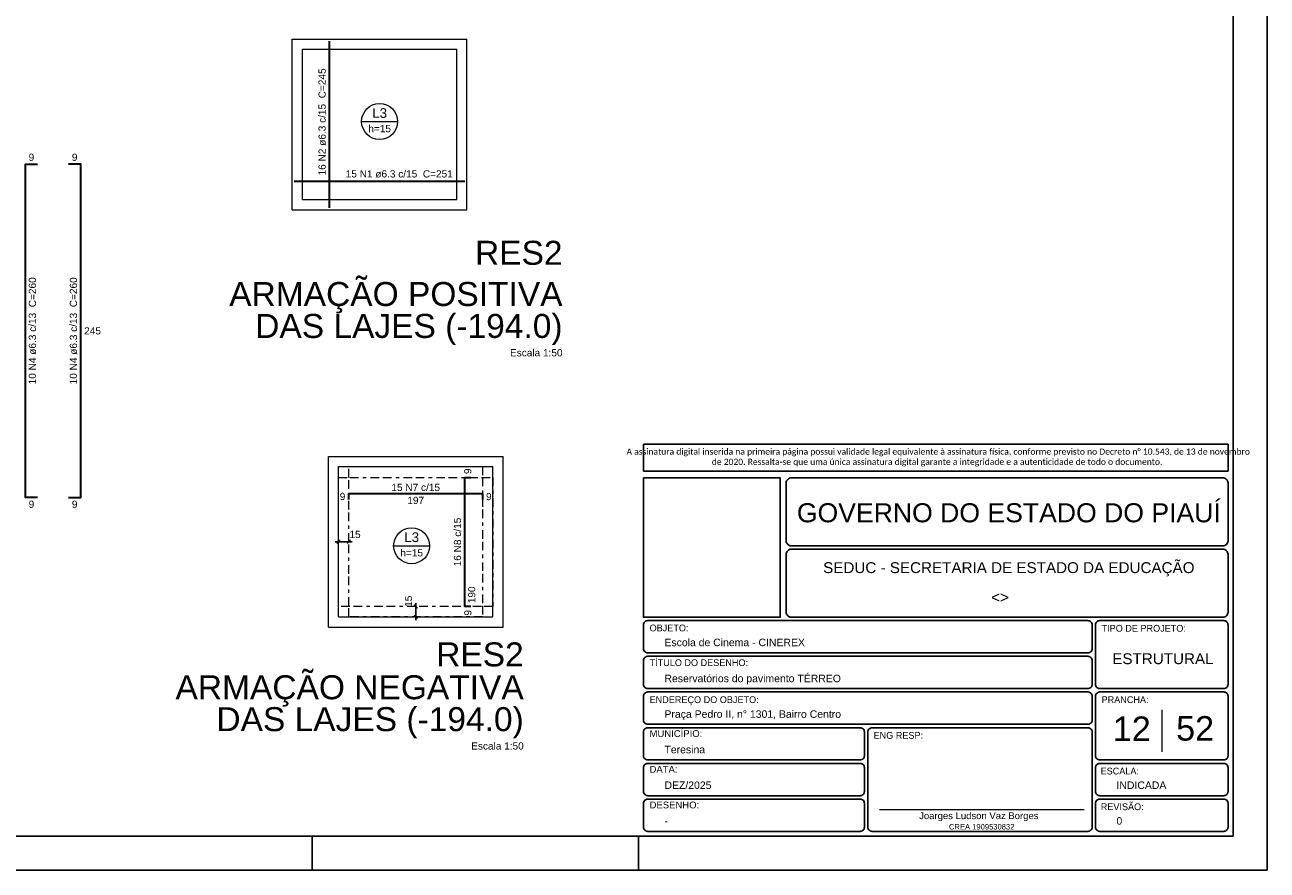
# Model space of a CAD drawing. Header units: millimetres. Extents: x 0 to 59.4, y 0 to 42.
# Tile 2 of 3: x 22.8 to 59.4, y 0 to 24.9. Entities that reach past the tile are written whole.
import ezdxf

# ---------------------------------------------------------------- set-up
doc = ezdxf.new("R2010")
doc.units = ezdxf.units.MM
doc.header["$MEASUREMENT"] = 0
doc.linetypes.add('DASHDOT', pattern=[2.54, 1.27, -0.635, 0, -0.635])
doc.linetypes.add('NULL', pattern=[0])
doc.layers.get('0').update_dxf_attribs({"lineweight": 18})
for name, color, linetype, lineweight in [('Descrição da armadura', 7, 'Continuous', 0), ('DT-Armadura negativa', 4, 'Continuous', 30), ('DT-Armadura positiva', 2, 'Continuous', 30), ('DT-Barras rebatidas', 2, 'Continuous', 30), ('DT-Cotas', 9, 'Continuous', 5), ('DT-Forma', 5, 'Continuous', 5), ('DT-Pontilhado', 9, 'DASHDOT', 5), ('DT-Textos', 7, 'Continuous', 5), ('DT-Título', 3, 'Continuous', 20), ('Nível 1', 7, 'Continuous', 0), ('Textos', 7, 'Continuous', 9), ('Textos armaduras', 7, 'Continuous', 0)]:
    doc.layers.add(name, color=color, linetype=linetype, lineweight=lineweight)
for name, color, linetype in [('Pena 01', 1, 'Continuous'), ('SEDUC_MARF', 1, 'Continuous'), ('SEDUC_MARGG', 7, 'Continuous'), ('SEDUC_TXT01', 1, 'Continuous'), ('SEDUC_TXT02', 2, 'Continuous'), ('SEDUC_TXT05', 5, 'Continuous')]:
    doc.layers.add(name, color=color, linetype=linetype)
doc.styles.add('Arial', font='txt')
doc.styles.add('Calibri', font='txt')
doc.styles.add('TwCenMT', font='txt')
doc.dimstyles.new('UM_50.000000', dxfattribs={"dimtxt": 0.18, "dimasz": 0.1, "dimexe": 0.1, "dimexo": 0.2, "dimgap": 0, "dimtad": 1, "dimtih": 1, "dimtoh": 1, "dimdec": 1, "dimlfac": 50, "dimzin": 0, "dimdsep": 46, "dimtxsty": 'Standard', "dimcen": 0.09, "dimdle": 0.1, "dimadec": 1, "dimazin": 2, "dimtfac": 1, "dimtdec": 4, "dimtofl": 0, "dimtmove": 0, "dimatfit": 3, "dimfxl": 1, "dimtolj": 1, "dimarcsym": 0})

# ---------------------------------------------------------------- blocks, each defined once
blk = doc.blocks.new('_Oblique')
at = {"color": 0, "linetype": 'ByBlock', "lineweight": -2}
blk.add_line((-0.5, -0.5), (0.5, 0.5), dxfattribs=at)
blk = doc.blocks.new('*D6')
at = {"layer": 'Defpoints', "color": 0}
for p in [(32.075, 9.663), (32.375, 9.663), (32.375, 9.663)]:
    blk.add_point(p, dxfattribs=at)
at = {"layer": 'DT-Cotas', "color": 0, "lineweight": -2}
blk.add_line((31.975, 9.663), (32.475, 9.663), dxfattribs=at)
at = {"layer": 'DT-Cotas', "color": 0, "lineweight": -2, "xscale": 0.1, "yscale": 0.1, "zscale": 0.1, "rotation": 180}
blk.add_blockref('_Oblique', (32.075, 9.663), dxfattribs=at)
at = {"layer": 'DT-Cotas', "color": 0, "lineweight": -2, "xscale": 0.1, "yscale": 0.1, "zscale": 0.1}
blk.add_blockref('_Oblique', (32.375, 9.663), dxfattribs=at)
at = {"layer": 'DT-Cotas', "color": 7, "insert": (32.561, 9.875), "char_height": 0.2118, "attachment_point": 5, "rotation": 0.0057, "style": 'Arial'}
blk.add_mtext('\\A1;15', dxfattribs=at)
blk = doc.blocks.new('*D7')
at = {"layer": 'Defpoints', "color": 0}
for p in [(34.346, 7.753), (34.346, 7.753), (34.346, 7.453)]:
    blk.add_point(p, dxfattribs=at)
at = {"layer": 'DT-Cotas', "color": 0, "lineweight": -2}
blk.add_line((34.346, 7.353), (34.346, 7.853), dxfattribs=at)
at = {"layer": 'DT-Cotas', "color": 0, "lineweight": -2, "xscale": 0.1, "yscale": 0.1, "zscale": 0.1}
for p, rotation in [((34.346, 7.753), 90), ((34.346, 7.453), 270)]:
    blk.add_blockref('_Oblique', p, dxfattribs=dict(at, rotation=rotation))
at = {"layer": 'DT-Cotas', "color": 7, "insert": (34.134, 7.91), "char_height": 0.2118, "attachment_point": 5, "rotation": 90, "style": 'Arial'}
blk.add_mtext('\\A1;15', dxfattribs=at)

msp = doc.modelspace()

# ---------------------------------------------------------------- linework, layer by layer
msp.add_line((47.9949, 1.7833), (54.0158, 1.7833))
at = {"layer": 'DT-Armadura negativa'}
for points in [[(35.9699, 7.7525), (35.7899, 7.7525), (35.7899, 11.5525), (35.9699, 11.5525)], [(32.3753, 10.9004), (32.3753, 11.0804), (36.3157, 11.0804), (36.3157, 10.9004)]]:
    msp.add_lwpolyline(points, dxfattribs=at)
at = {"layer": 'DT-Armadura positiva'}
for points in [[(31.8086, 19.4878), (31.8086, 24.3874)], [(30.7738, 20.2661), (35.7942, 20.2661)]]:
    msp.add_lwpolyline(points, dxfattribs=at)
at = {"layer": 'DT-Barras rebatidas'}
for points in [[(23.2195, 10.9657), (22.8595, 10.9657), (22.8595, 20.7649), (23.2195, 20.7649)], [(24.1303, 10.9657), (24.4903, 10.9657), (24.4903, 20.7649), (24.1303, 20.7649)]]:
    msp.add_lwpolyline(points, dxfattribs=at)
at = {"layer": 'DT-Forma'}
for p, q in [((30.7138, 19.4278), (30.7138, 24.4474)), ((30.7138, 24.4474), (35.8542, 24.4474)), ((31.0138, 19.7278), (31.0138, 24.1474)), ((31.0138, 24.1474), (35.5542, 24.1474)), ((35.5542, 19.7278), (35.5542, 24.1474)), ((35.8542, 19.4278), (35.8542, 24.4474)), ((30.7138, 19.4278), (35.8542, 19.4278)), ((31.0138, 19.7278), (35.5542, 19.7278)), ((31.7753, 7.1529), (31.7753, 12.1725)), ((31.7753, 12.1725), (36.9157, 12.1725)), ((36.9157, 7.1529), (36.9157, 12.1725)), ((32.0753, 7.4529), (32.0753, 11.8725)), ((32.0753, 11.8725), (36.6157, 11.8725)), ((36.6157, 7.4529), (36.6157, 11.8725)), ((32.0753, 7.4529), (36.6157, 7.4529)), ((31.7753, 7.1529), (36.9157, 7.1529))]:
    msp.add_line(p, q, dxfattribs=at)
at = {"layer": 'DT-Pontilhado', "ltscale": 0.2}
for points in [[(36.3157, 11.8729), (36.3157, 11.5505), (36.3157, 10.6067), (36.3157, 9.6627), (36.3157, 8.7187), (36.3157, 7.7749), (36.3157, 7.4529), (32.3753, 7.4529), (32.3753, 7.7749), (32.3753, 8.7187), (32.3753, 9.6627), (32.3753, 10.6067), (32.3753, 11.5505), (32.3753, 11.8729), (36.3157, 11.8729)], [(36.6157, 7.7525), (36.2817, 7.7525), (35.3135, 7.7525), (34.3455, 7.7525), (33.3775, 7.7525), (32.4093, 7.7525), (32.0757, 7.7525), (32.0757, 11.5525), (32.4093, 11.5525), (33.3775, 11.5525), (34.3455, 11.5525), (35.3135, 11.5525), (36.2817, 11.5525), (36.6157, 11.5525), (36.6157, 7.7525)]]:
    msp.add_lwpolyline(points, close=True, dxfattribs=at)
at = {"layer": 'DT-Textos'}
for p, q in [((32.7545, 22.023), (33.8135, 22.023)), ((33.6968, 9.5436), (34.7558, 9.5436))]:
    msp.add_line(p, q, dxfattribs=at)
for centre in [(33.284, 22.023), (34.2263, 9.5436)]:
    msp.add_circle(centre, 0.5295, dxfattribs=at)
at = {"layer": 'Nível 1'}
msp.add_line((56.2985, 4.7126), (56.2985, 3.4818), dxfattribs=at)
at = {"layer": 'Pena 01'}
for p, q in [((41.0485, 12.5362), (58.256, 12.5362)), ((41.0485, 12.5362), (41.0485, 11.7382)), ((58.256, 12.5362), (58.256, 11.7382)), ((41.0485, 11.7382), (58.256, 11.7382))]:
    msp.add_line(p, q, dxfattribs=at)
at = {"layer": 'SEDUC_MARF'}
for p, q in [((31.3, 1), (31.3, 0)), ((40.9, 1), (40.9, 0))]:
    msp.add_line(p, q, dxfattribs=at)
for points in [[(59.4, 42), (0, 42), (0, 0), (59.4, 0)], [(41.0485, 11.5382), (45.0732, 11.5382), (45.0732, 7.4409), (41.0485, 7.4409)]]:
    msp.add_lwpolyline(points, close=True, dxfattribs=at)
for points in [[(45.3985, 9.5409), (58.0985, 9.5409, 0.4142136), (58.2485, 9.6909), (58.2485, 9.6909), (58.2485, 11.3909, 0.4142136), (58.0985, 11.5409), (58.0985, 11.5409), (45.3985, 11.5409, 0.4142136), (45.2485, 11.3909), (45.2485, 11.3909), (45.2485, 9.6909, 0.4142136), (45.3985, 9.5409), (45.3985, 9.5409)], [(45.3985, 7.4409), (58.0985, 7.4409, 0.4142136), (58.2485, 7.5909), (58.2485, 7.5909), (58.2485, 9.2909, 0.4142136), (58.0985, 9.4409), (58.0985, 9.4409), (45.3985, 9.4409, 0.4142136), (45.2485, 9.2909), (45.2485, 9.2909), (45.2485, 7.5909, 0.4142136), (45.3985, 7.4409), (45.3985, 7.4409)], [(41.1735, 7.3409), (54.1235, 7.3409, -0.4142136), (54.2485, 7.2159), (54.2485, 7.2159), (54.2485, 6.5159, -0.4142136), (54.1235, 6.3909), (54.1235, 6.3909), (41.1735, 6.3909, -0.4142136), (41.0485, 6.5159), (41.0485, 6.5159), (41.0485, 7.2159, -0.4142136), (41.1735, 7.3409), (41.1735, 7.3409)], [(54.4735, 5.3409), (58.1235, 5.3409, 0.4142136), (58.2485, 5.4659), (58.2485, 5.4659), (58.2485, 7.2159, 0.4142136), (58.1235, 7.3409), (58.1235, 7.3409), (54.4735, 7.3409, 0.4142136), (54.3485, 7.2159), (54.3485, 7.2159), (54.3485, 5.4659, 0.4142136), (54.4735, 5.3409), (54.4735, 5.3409)], [(41.1735, 6.2909), (54.1235, 6.2909, -0.4142136), (54.2485, 6.1659), (54.2485, 6.1659), (54.2485, 5.4659, -0.4142136), (54.1235, 5.3409), (54.1235, 5.3409), (41.1735, 5.3409, -0.4142136), (41.0485, 5.4659), (41.0485, 5.4659), (41.0485, 6.1659, -0.4142136), (41.1735, 6.2909), (41.1735, 6.2909)], [(41.1735, 5.2409), (54.1235, 5.2409, -0.4142136), (54.2485, 5.1159), (54.2485, 5.1159), (54.2485, 4.4159, -0.4142136), (54.1235, 4.2909), (54.1235, 4.2909), (41.1735, 4.2909, -0.4142136), (41.0485, 4.4159), (41.0485, 4.4159), (41.0485, 5.1159, -0.4142136), (41.1735, 5.2409), (41.1735, 5.2409)], [(54.4735, 3.2409), (58.1235, 3.2409, 0.4142136), (58.2485, 3.3659), (58.2485, 3.3659), (58.2485, 5.1159, 0.4142136), (58.1235, 5.2409), (58.1235, 5.2409), (54.4735, 5.2409, 0.4142136), (54.3485, 5.1159), (54.3485, 5.1159), (54.3485, 3.3659, 0.4142136), (54.4735, 3.2409), (54.4735, 3.2409)], [(41.1735, 4.1909), (47.4235, 4.1909, -0.4142136), (47.5485, 4.0659), (47.5485, 4.0659), (47.5485, 3.3659, -0.4142136), (47.4235, 3.2409), (47.4235, 3.2409), (41.1735, 3.2409, -0.4142136), (41.0485, 3.3659), (41.0485, 3.3659), (41.0485, 4.0659, -0.4142136), (41.1735, 4.1909), (41.1735, 4.1909)], [(47.7735, 4.1909), (54.1235, 4.1909, -0.4142136), (54.2485, 4.0659), (54.2485, 4.0659), (54.2485, 1.2659, -0.4142136), (54.1235, 1.1409), (54.1235, 1.1409), (47.7735, 1.1409, -0.4142136), (47.6485, 1.2659), (47.6485, 1.2659), (47.6485, 4.0659, -0.4142136), (47.7735, 4.1909), (47.7735, 4.1909)], [(41.1735, 3.1409), (47.4235, 3.1409, -0.4142136), (47.5485, 3.0159), (47.5485, 3.0159), (47.5485, 2.3159, -0.4142136), (47.4235, 2.1909), (47.4235, 2.1909), (41.1735, 2.1909, -0.4142136), (41.0485, 2.3159), (41.0485, 2.3159), (41.0485, 3.0159, -0.4142136), (41.1735, 3.1409), (41.1735, 3.1409)], [(54.4735, 3.1409), (58.1235, 3.1409, -0.4142136), (58.2485, 3.0159), (58.2485, 3.0159), (58.2485, 2.3159, -0.4142136), (58.1235, 2.1909), (58.1235, 2.1909), (54.4735, 2.1909, -0.4142136), (54.3485, 2.3159), (54.3485, 2.3159), (54.3485, 3.0159, -0.4142136), (54.4735, 3.1409), (54.4735, 3.1409)], [(41.1735, 2.0909), (47.4235, 2.0909, -0.4142136), (47.5485, 1.9659), (47.5485, 1.9659), (47.5485, 1.2659, -0.4142136), (47.4235, 1.1409), (47.4235, 1.1409), (41.1735, 1.1409, -0.4142136), (41.0485, 1.2659), (41.0485, 1.2659), (41.0485, 1.9659, -0.4142136), (41.1735, 2.0909), (41.1735, 2.0909)], [(54.4735, 2.0909), (58.1235, 2.0909, -0.4142136), (58.2485, 1.9659), (58.2485, 1.9659), (58.2485, 1.2659, -0.4142136), (58.1235, 1.1409), (58.1235, 1.1409), (54.4735, 1.1409, -0.4142136), (54.3485, 1.2659), (54.3485, 1.2659), (54.3485, 1.9659, -0.4142136), (54.4735, 2.0909), (54.4735, 2.0909)]]:
    msp.add_lwpolyline(points, format="xyb", dxfattribs=at)
at = {"layer": 'SEDUC_MARGG'}
msp.add_lwpolyline([(58.4, 1), (58.4, 41), (2.5, 41), (2.5, 1), (58.4, 1)], dxfattribs=at)

# ---------------------------------------------------------------- texts
at = {"layer": 'Descrição da armadura', "linetype": 'NULL', "char_height": 0.2118, "rotation": 90.00021, "line_spacing_factor": 0.9, "style": 'Arial'}
for s, insert, width, attachment_point in [('16 N2 ø6.3 c/15  C=245', (31.7026, 23.5872), 6.174395, 9), ('10 N4 ø6.3 c/13  C=260', (23.1776, 15.8655), 6.174395, 8), ('10 N4 ø6.3 c/13  C=260', (24.3846, 15.8655), 6.174395, 8), ('16 N8 c/15', (35.6836, 9.6525), 2.805127, 8)]:
    msp.add_mtext(s, dxfattribs=dict(at, insert=insert, width=width, attachment_point=attachment_point))
at = {"layer": 'Descrição da armadura', "linetype": 'NULL', "char_height": 0.2118, "attachment_point": 8, "line_spacing_factor": 0.9, "style": 'Arial'}
for s, insert, width in [('15 N1 ø6.3 c/15  C=251', (33.8615, 20.3719), 6.174395), ('15 N7 c/15', (34.3455, 11.1503), 2.805127)]:
    msp.add_mtext(s, dxfattribs=dict(at, insert=insert, width=width))
at = {"layer": 'DT-Textos', "linetype": 'NULL', "attachment_point": 8, "line_spacing_factor": 0.798, "style": 'Arial'}
for s, insert, char_height, width in [('L3', (33.284, 22.1286), 0.2824, 0.867598), ('h=15', (33.284, 21.7053), 0.2118, 1.306416), ('L3', (34.226, 9.6496), 0.2824, 0.867598), ('h=15', (34.226, 9.2263), 0.2118, 1.306416)]:
    msp.add_mtext(s, dxfattribs=dict(at, insert=insert, char_height=char_height, width=width))
at = {"layer": 'DT-Título', "linetype": 'NULL', "attachment_point": 9, "line_spacing_factor": 0.798, "style": 'Arial'}
for s, insert, char_height, width in [('RES2', (38.6669, 17.7979), 0.706, 5.172363), ('ARMAÇÃO POSITIVA\\PDAS LAJES (-194.0)', (38.6669, 15.4443), 0.706, 10.831509), ('Escala 1:50', (38.6669, 15.1122), 0.2118, 3.03084), ('RES2', (37.5248, 5.9848), 0.706, 5.172363), ('ARMAÇÃO NEGATIVA\\PDAS LAJES (-194.0)', (37.5248, 3.8762), 0.706, 11.315391), ('Escala 1:50', (37.5248, 3.5441), 0.2118, 3.03084)]:
    msp.add_mtext(s, dxfattribs=dict(at, insert=insert, char_height=char_height, width=width))
at = {"layer": 'Pena 01', "color": 3, "linetype": 'NULL', "insert": (49.6883, 12.1392), "char_height": 0.1803712, "width": 18.645941, "attachment_point": 5, "style": 'Calibri'}
msp.add_mtext(' A assinatura digital inserida na primeira página possui validade legal equivalente à assinatura física, conforme previsto no Decreto n%%d 10.543, de 13 de novembro de 2020. Ressalta-se que uma única assinatura digital garante a integridade e a autenticidade de todo o documento.', dxfattribs=at)
at = {"layer": 'SEDUC_TXT01', "linetype": 'NULL', "char_height": 0.2, "width": 17.8054, "attachment_point": 1}
for s, insert, style in [('OBJETO:', (41.2279, 7.2243), 'TwCenMT'), ('TIPO DE PROJETO:', (54.5279, 7.2148), 'TwCenMT'), ('TÍTULO DO DESENHO:', (41.2279, 6.2035), 'TwCenMT'), ('ENDEREÇO DO OBJETO:', (41.2279, 5.1148), 'TwCenMT'), ('PRANCHA:', (54.5279, 5.1148), 'TwCenMT'), ('MUNICÍPIO:', (41.2273, 4.118), 'Arial'), ('ENG RESP:', (47.8193, 4.0648), 'TwCenMT'), ('DATA:', (41.2273, 3.068), 'Arial'), ('ESCALA:', (54.4989, 3.0148), 'TwCenMT'), ('DESENHO:', (41.2273, 2.018), 'Arial'), ('REVISÃO:', (54.5039, 1.9648), 'TwCenMT')]:
    msp.add_mtext(s, dxfattribs=dict(at, insert=insert, style=style))
at = {"layer": 'SEDUC_TXT02', "linetype": 'NULL', "attachment_point": 8, "line_spacing_factor": 0.9, "style": 'Arial'}
for s, insert, char_height, width in [('SEDUC - SECRETARIA DE ESTADO DA EDUCAÇÃO ', (51.7985, 8.6409), 0.32, 21.758945), ('Joarges Ludson Vaz Borges', (50.9158, 1.4409), 0.2, 7.035547), ('CREA 1909530832', (51, 1.1937), 0.16, 3.791777)]:
    msp.add_mtext(s, dxfattribs=dict(at, insert=insert, char_height=char_height, width=width))
at = {"layer": 'SEDUC_TXT05', "linetype": 'NULL', "insert": (51.7985, 10.2257), "char_height": 0.56, "width": 24.876973, "attachment_point": 8, "line_spacing_factor": 0.9, "style": 'Arial'}
msp.add_mtext('GOVERNO DO ESTADO DO PIAUÍ', dxfattribs=at)
at = {"layer": 'Textos', "linetype": 'NULL', "line_spacing_factor": 0.9, "style": 'Arial'}
for s, insert, char_height, width, attachment_point in [('<>', (51.541, 7.868), 0.32, 1.067813, 8), ('Escola de Cinema - CINEREX', (41.6656, 6.586), 0.22, 8.109531, 7), ('ESTRUTURAL', (56.3329, 6.0552), 0.32, 5.907383, 8), ('Reservatórios do pavimento TÉRREO', (41.6656, 5.4634), 0.22, 10.177305, 7), ('12', (55.4166, 3.8004), 0.72, 2.264609, 8), ('52', (57.2803, 3.8004), 0.72, 2.264609, 8), ('Praça Pedro II, n%%d 1301, Bairro Centro', (41.6656, 4.4134), 0.22, 10.164414, 7), ('Teresina', (41.6656, 3.436), 0.22, 2.374375, 7), ('DEZ/2025', (41.6656, 2.386), 0.22, 2.741465, 7), ('INDICADA', (54.9656, 2.386), 0.22, 2.906992, 7), ('-', (41.6656, 1.336), 0.22, 0.239805, 7), ('0', (54.9656, 1.336), 0.22, 0.373691, 7)]:
    msp.add_mtext(s, dxfattribs=dict(at, insert=insert, char_height=char_height, width=width, attachment_point=attachment_point))
at = {"layer": 'Textos armaduras', "linetype": 'NULL', "char_height": 0.2118, "line_spacing_factor": 0.9, "style": 'Arial'}
for s, insert, width, attachment_point in [('9', (23.0395, 20.8622), 0.722568, 8), ('9', (24.3103, 20.8622), 0.722568, 8), ('245', (24.5903, 15.9712), 1.367705, 1), ('9', (32.2753, 10.8845), 0.722568, 9), ('197', (34.3455, 10.9831), 1.367705, 2), ('9', (36.4157, 11.0963), 0.722568, 1), ('9', (23.0395, 10.8684), 0.722568, 2), ('9', (24.3103, 10.8684), 0.722568, 2)]:
    msp.add_mtext(s, dxfattribs=dict(at, insert=insert, width=width, attachment_point=attachment_point))
at = {"layer": 'Textos armaduras', "linetype": 'NULL', "char_height": 0.2118, "rotation": 90.00021, "line_spacing_factor": 0.9, "style": 'Arial'}
for s, insert, width, attachment_point in [('9', (35.9858, 11.6525), 0.722568, 7), ('190', (35.8872, 7.8525), 1.367705, 1), ('9', (35.774, 7.6525), 0.722568, 3)]:
    msp.add_mtext(s, dxfattribs=dict(at, insert=insert, width=width, attachment_point=attachment_point))

# ---------------------------------------------------------------- dimensions: what is measured, and where the dimension line sits
at = {"layer": 'DT-Cotas'}
dim = msp.add_linear_dim(base=(32.3753, 9.6629), p1=(32.0753, 9.6629), p2=(32.3753, 9.6629), dimstyle='UM_50.000000', override={"dimtxt": 0.2118, "dimasz": 0.1, "dimexe": 0.1, "dimexo": 0.2, "dimtad": 1, "dimtih": 0, "dimtoh": 0, "dimdec": 1, "dimlfac": 50, "dimzin": 8, "dimtxsty": 'Arial', "dimblk": 'Oblique', "dimblk1": 'Oblique', "dimblk2": 'Oblique', "dimsah": 1, "dimdle": 0.1, "dimse1": 1, "dimse2": 1, "dimclrt": 7, "dimadec": 1, "dimazin": 3, "dimtmove": 2, "dimldrblk": 'Oblique'}, dxfattribs=at)
dim.commit()
dim.dimension.update_dxf_attribs({"geometry": '*D6', "text_midpoint": (32.5606, 9.8747), "dimtype": 160, "text_rotation": 0.00573})
dim = msp.add_linear_dim(base=(34.3457, 7.7525), p1=(34.3457, 7.4529), p2=(34.3457, 7.7525), angle=90, dimstyle='UM_50.000000', override={"dimtxt": 0.2118, "dimasz": 0.1, "dimexe": 0.1, "dimexo": 0.2, "dimtad": 1, "dimtih": 0, "dimtoh": 0, "dimdec": 1, "dimlfac": 50, "dimzin": 8, "dimtxsty": 'Arial', "dimblk": 'Oblique', "dimblk1": 'Oblique', "dimblk2": 'Oblique', "dimsah": 1, "dimdle": 0.1, "dimse1": 1, "dimse2": 1, "dimclrt": 7, "dimadec": 1, "dimazin": 3, "dimtmove": 2, "dimldrblk": 'Oblique'}, dxfattribs=at)
dim.commit()
dim.dimension.update_dxf_attribs({"geometry": '*D7', "text_midpoint": (34.1339, 7.9098), "dimtype": 160, "text_rotation": 90})

doc.saveas('drawing.dxf')
